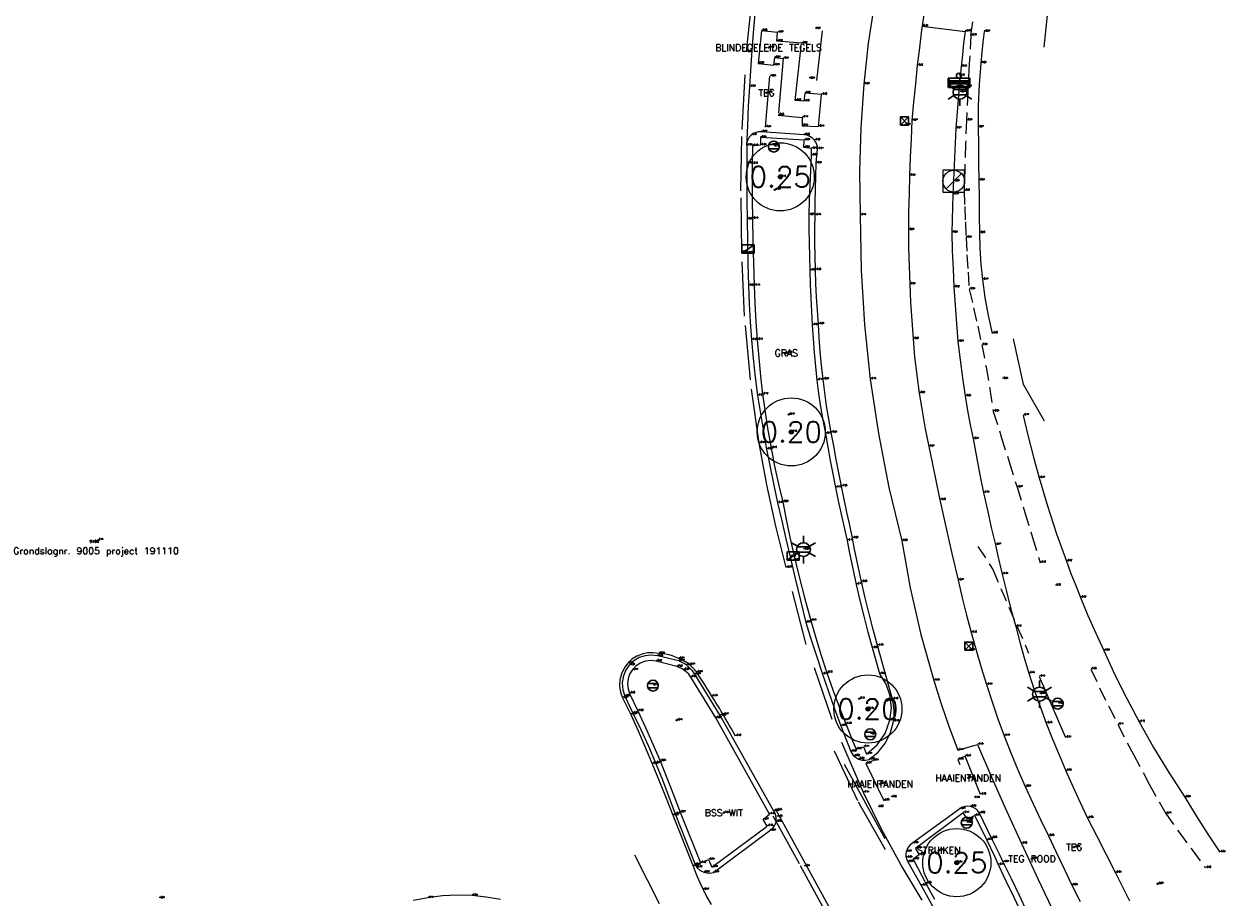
# Model space of a CAD drawing. Header units: metres. Extents: x 110598 to 111426, y 426464 to 427070.
# Tile 9 of 47: x 110598 to 110642, y 426870 to 426902. Entities that reach past the tile are written whole.
import ezdxf
from ezdxf.enums import TextEntityAlignment as Align

# ---------------------------------------------------------------- set-up
doc = ezdxf.new("R2010")
doc.units = ezdxf.units.M
doc.header["$MEASUREMENT"] = 0
for name, pattern in [('AM-AS', [16, 10, -2, 2, -2]), ('DASHED', [0.75, 0.5, -0.25]), ('VH-OPSLUITBAND_100X200', [16, 8, -2, 4, -2]), ('VH-TROTTOIRBAND_180-200', [20, 10, -2, 2, -2, 2, -2]), ('XX-HIDDEN', [4, 2, -2])]:
    doc.linetypes.add(name, pattern=pattern)
for name, color, linetype, lineweight in [('B-GV-GR-BOOM-S', 90, 'Continuous', 13), ('B-GV-GR-BOOM_DIAMETER-T', 96, 'Continuous', 0), ('B-GV-GR-HAAG-G', 90, 'GR-HAAG1', 13), ('B-OI-RI-GWA_KOLK-S', 30, 'Continuous', 30), ('B-OI-RI-GWA_RIOOLPUT-S', 30, 'Continuous', 30), ('B-WE-AM-AS-G', 10, 'AM-AS', 13), ('B-WE-AM-HOOGTELIJN-G', 252, 'DASHED', 13), ('B-WE-IE-MEUBILAIR_WEGMEUBILAIR-S', 4, 'Continuous', 30), ('B-WE-IE-TERREINAFSCHEIDING_KUNSTMATIG_HEKWERK-G', 22, 'IE-TERREINAFSCHEIDING-KUNSTMATIG', 13), ('B-WE-IE-TERREINAFSCHEIDING_KUNSTMATIG_MUUR-G', 95, 'IE-TERREINAFSCHEIDING-KUNSTMATIG-DICHT', 13), ('B-WE-VH-KANT_ASFALT-G', 7, 'Continuous', 0), ('B-WE-VH-KANTOPSLUITING_ACHTERKANTBAND-G', 50, 'Continuous', 13), ('B-WE-VH-KANTOPSLUITING_OPSLUITBAND_100X200-G', 160, 'VH-OPSLUITBAND_100X200', 13), ('B-WE-VH-KANTOPSLUITING_TROTTOIRBAND_180 200-G', 200, 'VH-TROTTOIRBAND_180-200', 13), ('B-WE-VH-MATERIAALGRENS-G', 52, 'XX-HIDDEN', 13), ('B-WE-VW-MARKERING-G', 252, 'Continuous', 13), ('DTM-Grondslag', 135, 'Continuous', 0), ('DTM-Meetpunt', 40, 'Continuous', 0), ('mp', 7, 'Continuous', 0), ('X-XX-AL-HOOGTELABEL-S', 2, 'Continuous', 0), ('X-XX-AL-TEXT-T', 2, 'Continuous', 0)]:
    doc.layers.add(name, color=color, linetype=linetype, lineweight=lineweight)
doc.styles.add('LBD', font='txt.shx')
doc.styles.add('NLCS-ISO', font='arial.ttf')
doc.styles.add('null', font='NLCS.shx')
doc.styles.get("Standard").update_dxf_attribs({"font": 'txt.shx'})
doc.linetypes.add('GR-HAAG1', pattern='A,6,["°",null,S=0.125,R=0,X=0,Y=0],-2', length=8)
doc.linetypes.add('IE-TERREINAFSCHEIDING-KUNSTMATIG', pattern='A,4,["R",null,S=0.75,R=90,X=0,Y=0],4,-2', length=10)
doc.linetypes.add('IE-TERREINAFSCHEIDING-KUNSTMATIG-DICHT', pattern='A,8,-1,["R",null,S=0.75,R=90,X=0,Y=0],-1', length=10)

# ---------------------------------------------------------------- blocks, each defined once
blk = doc.blocks.new('MP')
at = {"layer": 'mp', "color": 0, "linetype": 'ByBlock', "lineweight": -2, "elevation": -0.036, "flags": 128}
blk.add_lwpolyline([(-0.005, -0.009), (-0.01, 0), (-0.005, 0.009), (0.005, 0.009), (0.01, 0), (0.005, -0.009), (-0.005, -0.009)], close=True, dxfattribs=at)
blk = doc.blocks.new('SGR-BOOM_01')
at = {"ltscale": 0.1}
h = blk.add_hatch(color=0, dxfattribs=at)
edge = h.paths.add_edge_path()
edge.add_arc((0, 0), 0.15, 0, 360)
at = {"color": 0}
for radius in [2.5, 0.045]:
    blk.add_circle((0, 0), radius, dxfattribs=at)
at = {"color": 0, "ltscale": 0.1}
blk.add_circle((0, 0), 0.15, dxfattribs=at)
blk = doc.blocks.new('SIE-WEG_VERKEERSBORD_ROND-SO')
at = {"color": 0}
for p, q in [((-0.92, 0.4), (0.92, 0.4)), ((-0.92, -0.4), (0.92, -0.4))]:
    blk.add_line(p, q, dxfattribs=at)
blk.add_circle((0, 0), 1, dxfattribs=at)
blk = doc.blocks.new('B-SRI-KOLK_TROTTOIR-SO')
at = {"color": 0}
blk.add_line((-1.125, 0), (1.125, 1.5), dxfattribs=at)
blk.add_3dface([(-1.125, 0), (1.125, 0), (1.125, 1.5), (-1.125, 1.5)], dxfattribs=at)
blk = doc.blocks.new('B-SIE-WEG_LICHTMAST-SO')
at = {"color": 0, "ltscale": 0.1}
for p, q in [((0, 1.27), (0, 2.53)), ((-1.1, 0.63), (-2.19, 1.27)), ((1.1, 0.63), (2.19, 1.27)), ((-1.1, -0.63), (-2.19, -1.27)), ((0, -1.27), (0, -2.53)), ((1.1, -0.63), (2.19, -1.27))]:
    blk.add_line(p, q, dxfattribs=at)
at = {"color": 0, "flags": 128}
for points in [[(-1.16, 0.5), (1.16, 0.5)], [(-1.16, -0.5), (1.16, -0.5)]]:
    blk.add_lwpolyline(points, dxfattribs=at)
at = {"color": 0, "ltscale": 0.1}
blk.add_circle((0, 0), 1.27, dxfattribs=at)
at = {"color": 0, "style": 'NLCS-ISO'}
blk.add_attdef('TYPE', text='', height=1.8, dxfattribs=at).set_placement((0, 2.53), align=Align.BOTTOM_CENTER)
blk = doc.blocks.new('B-SRI-KOLK_STRAAT_300X300-SO')
at = {"color": 0}
for p, q in [((-0.75, 0), (0.75, 1.5)), ((0.75, 0), (-0.75, 1.5))]:
    blk.add_line(p, q, dxfattribs=at)
blk.add_3dface([(-0.75, 0), (0.75, 0), (0.75, 1.5), (-0.75, 1.5)], dxfattribs=at)
blk = doc.blocks.new('B-SRI-PUT_GWA-SO')
at = {"color": 0}
blk.add_line((-1.41, -1.41), (1.41, 1.41), dxfattribs=at)
at = {"color": 0, "lineweight": 0}
blk.add_circle((0, 0), 2, dxfattribs=at)
blk.add_3dface([(2, -2), (2, 2), (-2, 2), (-2, -2)], dxfattribs=at)
blk = doc.blocks.new('SIE-WEG_AFVALBAK_TYPE_02')
at = {"color": 0, "linetype": 'Continuous'}
for p, q in [((0.4, -0.091), (-0.4, -0.091)), ((-0.34, -0.195), (-0.4, -0.091)), ((-0.34, -0.252), (-0.4, -0.441)), ((0.34, -0.195), (-0.34, -0.195)), ((-0.34, -0.252), (-0.34, -0.195)), ((0.34, -0.252), (-0.34, -0.252)), ((-0.302, -0.297), (-0.333, -0.397)), ((0.333, -0.397), (-0.333, -0.397)), ((0.302, -0.297), (-0.302, -0.297)), ((0.302, -0.297), (0.333, -0.397)), ((0.34, -0.195), (0.4, -0.091)), ((0.34, -0.252), (0.34, -0.195)), ((0.34, -0.252), (0.4, -0.441)), ((0.4, -0.441), (-0.4, -0.441))]:
    blk.add_line(p, q, dxfattribs=at)
at = {"color": 0}
for p, q in [((-0.4, -0.091), (-0.4, -0.441)), ((0.4, -0.091), (0.4, -0.441))]:
    blk.add_line(p, q, dxfattribs=at)
at = {"color": 0, "linetype": 'Continuous'}
blk.add_circle((0, 0), 0.0908, dxfattribs=at)

msp = doc.modelspace()

# ---------------------------------------------------------------- linework, layer by layer
at = {"layer": 'B-GV-GR-HAAG-G', "extrusion": (0.037085, 0.001233, 0.999311), "elevation": 4628.975}
msp.add_lwpolyline([(422994.573, -124675.281), (422992.261, -124674.58), (422989.112, -124674.149)], dxfattribs=at)
at = {"layer": 'B-GV-GR-HAAG-G', "extrusion": (0.225029, 0.032093, 0.973823), "elevation": 38595.975}
msp.add_lwpolyline([(406993.96, -165353.367), (406992.255, -165353.499), (406990.82, -165354.089)], dxfattribs=at)
at = {"layer": 'B-GV-GR-HAAG-G'}
msp.add_polyline3d([(110633.204, 426901.808, -0.286), (110633.158, 426901.422, -0.279), (110633.117, 426901.036, -0.271), (110633.082, 426900.649, -0.264), (110633.027, 426899.865, -0.265), (110632.994, 426899.08, -0.267), (110632.984, 426898.294, -0.268), (110632.995, 426897.645, -0.26), (110633.004, 426896.996, -0.251), (110633.013, 426896.347, -0.243), (110633.02, 426895.704, -0.229), (110633.027, 426895.06, -0.214), (110633.032, 426894.417, -0.2), (110633.049, 426893.845, -0.197), (110633.087, 426893.275, -0.195), (110633.144, 426892.706, -0.192), (110633.237, 426892.043, -0.195), (110633.356, 426891.385, -0.198), (110633.503, 426890.732, -0.201)], dxfattribs=at)
at = {"layer": 'B-WE-AM-AS-G'}
msp.add_polyline3d([(110629.181, 426902.866, -0.288), (110628.956, 426901.376, -0.267), (110628.789, 426899.878, -0.246), (110628.677, 426898.277, -0.227), (110628.633, 426896.673, -0.209), (110628.656, 426895.068, -0.19), (110628.691, 426893.056, -0.188), (110628.815, 426891.047, -0.185), (110629.027, 426889.045, -0.183), (110629.327, 426887.053, -0.215), (110629.714, 426885.075, -0.247), (110630.187, 426883.117, -0.279), (110630.495, 426881.391, -0.314), (110630.886, 426879.682, -0.348), (110631.357, 426877.993, -0.383), (110631.631, 426877.134, -0.401), (110631.925, 426876.282, -0.419), (110632.241, 426875.437, -0.437), (110632.967, 426875.641, -0.449), (110633.494, 426874.425, -0.487), (110634.032, 426873.213, -0.524), (110634.581, 426872.006, -0.562), (110635.194, 426870.69, -0.605), (110635.82, 426869.381, -0.648)], dxfattribs=at)
at = {"layer": 'B-WE-AM-HOOGTELIJN-G', "extrusion": (-0.045557, -0.076929, 0.995995), "elevation": -37880.133}
msp.add_lwpolyline([(-122324.748, 421983.914), (-122323.846, 421983.467), (-122321.154, 421981.487)], dxfattribs=at)
at = {"layer": 'B-WE-AM-HOOGTELIJN-G'}
for points in [[(110632.722, 426901.665, -0.295), (110633.206, 426905.034, -0.305), (110633.767, 426907.374, -0.322), (110634.051, 426909.321, -0.336), (110634.711, 426911.571, -0.372), (110635.418, 426913.561, -0.376)], [(110632.722, 426901.665, -0.295), (110632.661, 426900.626, -0.291), (110632.608, 426899.587, -0.286), (110632.561, 426898.547, -0.282), (110632.528, 426897.686, -0.273), (110632.499, 426896.826, -0.264), (110632.476, 426895.965, -0.255), (110632.495, 426895.391, -0.24), (110632.518, 426894.818, -0.226), (110632.545, 426894.244, -0.211), (110632.578, 426893.612, -0.217), (110632.616, 426892.981, -0.222), (110632.658, 426892.35, -0.228), (110632.823, 426891.671, -0.232), (110632.977, 426890.99, -0.235), (110633.121, 426890.306, -0.239), (110633.277, 426889.495, -0.257), (110633.417, 426888.682, -0.276), (110633.542, 426887.866, -0.294), (110633.835, 426886.939, -0.318), (110634.126, 426886.012, -0.343), (110634.415, 426885.084, -0.367), (110634.7, 426884.162, -0.398), (110634.982, 426883.239, -0.429), (110635.263, 426882.315, -0.46)], [(110637.123, 426878.404, -0.677), (110637.447, 426877.723, -0.687), (110637.778, 426877.046, -0.698), (110638.116, 426876.372, -0.708), (110638.684, 426875.276, -0.72), (110639.269, 426874.189, -0.731), (110639.872, 426873.112, -0.743), (110640.351, 426872.44, -0.762), (110640.837, 426871.773, -0.781), (110641.331, 426871.112, -0.8)]]:
    msp.add_polyline3d(points, dxfattribs=at)
at = {"layer": 'B-WE-IE-TERREINAFSCHEIDING_KUNSTMATIG_HEKWERK-G', "extrusion": (0.002727, 0.023301, 0.999725), "elevation": 10248.531}
msp.add_lwpolyline([(-60254.16, -436747.033), (-60254.16, -436745.2)], dxfattribs=at)
at = {"layer": 'B-WE-IE-TERREINAFSCHEIDING_KUNSTMATIG_HEKWERK-G', "extrusion": (0.000722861, 0.007977, 0.999968), "elevation": 3485.181}
msp.add_lwpolyline([(110625.15, 426884.08), (110625.319, 426885.945)], dxfattribs=at)
at = {"layer": 'B-WE-IE-TERREINAFSCHEIDING_KUNSTMATIG_HEKWERK-G', "extrusion": (0.002109, -0.004904, 0.999986), "elevation": -1860.697}
msp.add_lwpolyline([(110634.986, 426874.146), (110635.948, 426871.909)], dxfattribs=at)
at = {"layer": 'B-WE-IE-TERREINAFSCHEIDING_KUNSTMATIG_MUUR-G'}
msp.add_polyline3d([(110634.642, 426887.722, -0.365), (110634.823, 426886.952, -0.365), (110635.019, 426886.186, -0.365), (110635.229, 426885.424, -0.365), (110635.536, 426884.398, -0.415), (110635.869, 426883.38, -0.466), (110636.227, 426882.37, -0.516), (110636.394, 426881.923, -0.517), (110636.567, 426881.477, -0.518), (110636.745, 426881.034, -0.519), (110637.019, 426880.381, -0.576), (110637.304, 426879.732, -0.632), (110637.6, 426879.089, -0.689), (110638.007, 426878.205, -0.712), (110638.439, 426877.332, -0.734), (110638.894, 426876.472, -0.757), (110639.426, 426875.533, -0.733), (110639.987, 426874.611, -0.71), (110640.575, 426873.707, -0.686), (110640.987, 426873.025, -0.738), (110641.414, 426872.352, -0.791), (110641.856, 426871.689, -0.843)], dxfattribs=at)
at = {"layer": 'B-WE-VH-KANT_ASFALT-G', "extrusion": (0.012685, -0.023122, 0.999652), "elevation": -8467.276, "flags": 128}
msp.add_lwpolyline([(302310.882, 320931.774), (302310.882, 320928.665)], dxfattribs=at)
at = {"layer": 'B-WE-VH-KANT_ASFALT-G'}
for points in [[(110624.081, 426875.954, -0.396), (110624.007, 426876.087, -0.391), (110623.932, 426876.219, -0.386), (110623.856, 426876.352, -0.382), (110623.78, 426876.484, -0.377), (110623.703, 426876.615, -0.372), (110623.625, 426876.746, -0.367), (110623.558, 426876.859, -0.364), (110623.49, 426876.971, -0.361), (110623.421, 426877.083, -0.358), (110623.352, 426877.195, -0.355), (110623.283, 426877.307, -0.352), (110623.213, 426877.418, -0.349), (110623.123, 426877.565, -0.345), (110623.032, 426877.712, -0.342), (110622.94, 426877.858, -0.339), (110622.847, 426878.003, -0.335), (110622.753, 426878.148, -0.332), (110622.659, 426878.293, -0.328), (110622.62, 426878.344, -0.326), (110622.578, 426878.393, -0.323), (110622.535, 426878.441, -0.321), (110622.489, 426878.486, -0.318), (110622.442, 426878.53, -0.316), (110622.392, 426878.571, -0.313), (110622.332, 426878.617, -0.312), (110622.269, 426878.659, -0.312), (110622.204, 426878.698, -0.311), (110622.137, 426878.734, -0.31), (110622.068, 426878.766, -0.31), (110621.998, 426878.794, -0.309), (110621.885, 426878.852, -0.305), (110621.768, 426878.899, -0.301), (110621.647, 426878.936, -0.297), (110621.524, 426878.963, -0.293), (110621.398, 426878.978, -0.289), (110621.272, 426878.983, -0.285), (110621.065, 426879.013, -0.281), (110620.857, 426879.006, -0.277), (110620.652, 426878.962, -0.274), (110620.459, 426878.883, -0.27), (110620.283, 426878.77, -0.266), (110620.13, 426878.628, -0.262), (110619.995, 426878.445, -0.263), (110619.897, 426878.24, -0.263), (110619.842, 426878.019, -0.264), (110619.829, 426877.792, -0.264), (110619.861, 426877.567, -0.265), (110619.936, 426877.352, -0.265), (110620.244, 426876.748, -0.283)], [(110620.244, 426876.748, -0.283), (110620.51, 426876.146, -0.298), (110620.77, 426875.541, -0.312), (110621.026, 426874.934, -0.327), (110621.284, 426874.307, -0.338), (110621.536, 426873.677, -0.35), (110621.783, 426873.045, -0.361), (110622.526, 426871.183, -0.41), (110622.637, 426870.89, -0.417), (110622.759, 426870.601, -0.424), (110622.892, 426870.317, -0.431), (110623.035, 426870.041, -0.44), (110623.189, 426869.772, -0.449)], [(110628.062, 426868.699, -0.591), (110625.576, 426873.229, -0.478)], [(110615.461, 426869.951, -0.257), (110614.936, 426870.045, -0.242), (110614.405, 426870.099, -0.226), (110613.865, 426870.113, -0.213), (110613.326, 426870.085, -0.2), (110612.791, 426870.016, -0.187), (110612.256, 426869.924, -0.173)]]:
    msp.add_polyline3d(points, dxfattribs=at)
at = {"layer": 'B-WE-VH-KANTOPSLUITING_ACHTERKANTBAND-G'}
for points in [[(110624.697, 426896.955, -0.103), (110624.694, 426896.286, -0.112), (110624.696, 426895.616, -0.12), (110624.703, 426894.947, -0.129), (110624.717, 426894.127, -0.128), (110624.739, 426893.307, -0.126), (110624.767, 426892.488, -0.125), (110624.796, 426891.824, -0.12), (110624.833, 426891.159, -0.116), (110624.88, 426890.496, -0.111), (110624.936, 426889.828, -0.115), (110625.002, 426889.161, -0.119), (110625.076, 426888.495, -0.123), (110625.168, 426887.836, -0.135), (110625.272, 426887.18, -0.146), (110625.388, 426886.525, -0.158), (110625.518, 426885.862, -0.173), (110625.66, 426885.202, -0.188), (110625.815, 426884.544, -0.203), (110625.944, 426883.897, -0.218), (110626.081, 426883.251, -0.234), (110626.226, 426882.607, -0.249), (110626.42, 426881.799, -0.271), (110626.628, 426880.995, -0.292), (110626.848, 426880.194, -0.314), (110627.033, 426879.552, -0.328), (110627.229, 426878.914, -0.341), (110627.437, 426878.279, -0.355), (110627.657, 426877.648, -0.367), (110627.888, 426877.021, -0.379), (110628.131, 426876.399, -0.391), (110628.253, 426876.09, -0.4), (110628.378, 426875.783, -0.408), (110628.506, 426875.476, -0.417), (110628.781, 426875.557, -0.408), (110628.889, 426875.292, -0.412), (110629.277, 426875.628, -0.38), (110629.57, 426876.05, -0.347), (110629.748, 426876.531, -0.315), (110629.802, 426876.978, -0.293), (110629.756, 426877.425, -0.271), (110629.615, 426877.852, -0.249), (110629.383, 426878.238, -0.227), (110629.116, 426879.187, -0.225), (110628.957, 426879.767, -0.215), (110628.806, 426880.349, -0.205), (110628.662, 426880.933, -0.196), (110628.526, 426881.519, -0.186), (110628.438, 426881.919, -0.18), (110628.353, 426882.32, -0.175), (110628.272, 426882.722, -0.17), (110628.194, 426883.124, -0.164), (110628.08, 426883.611, -0.161), (110627.971, 426884.099, -0.158), (110627.865, 426884.587, -0.155), (110627.763, 426885.077, -0.152), (110627.665, 426885.57, -0.144), (110627.57, 426886.063, -0.137), (110627.48, 426886.557, -0.129), (110627.394, 426887.052, -0.121), (110627.302, 426887.541, -0.116), (110627.219, 426888.032, -0.111), (110627.146, 426888.524, -0.105), (110627.081, 426889.017, -0.1), (110627.025, 426889.52, -0.098), (110626.978, 426890.025, -0.095), (110626.94, 426890.53, -0.092), (110626.912, 426891.036, -0.09), (110626.885, 426891.537, -0.09), (110626.862, 426892.039, -0.09), (110626.841, 426892.54, -0.089), (110626.823, 426893.042, -0.089), (110626.808, 426893.55, -0.083), (110626.796, 426894.059, -0.077), (110626.787, 426894.567, -0.071), (110626.781, 426895.076, -0.065), (110626.798, 426895.623, -0.072), (110626.819, 426896.17, -0.079), (110626.843, 426896.716, -0.085), (110626.871, 426897.263, -0.092), (110626.877, 426897.513, -0.1), (110626.586, 426897.549, -0.087), (110626.601, 426897.821, -0.089), (110624.996, 426897.915, -0.094), (110625.001, 426897.635, -0.094), (110624.71, 426897.614, -0.103)], [(110620.499, 426876.878, -0.2), (110620.779, 426876.269, -0.215), (110621.051, 426875.657, -0.23), (110621.313, 426875.04, -0.245), (110621.567, 426874.417, -0.255), (110621.812, 426873.791, -0.264), (110622.048, 426873.161, -0.274), (110622.797, 426871.302, -0.319), (110623.097, 426871.419, -0.33), (110623.217, 426871.145, -0.338), (110625.248, 426872.652, -0.38), (110625.093, 426872.888, -0.368), (110625.328, 426873.088, -0.366), (110623.358, 426876.621, -0.29), (110622.442, 426878.119, -0.24), (110622.365, 426878.219, -0.236), (110622.276, 426878.309, -0.232), (110622.177, 426878.386, -0.228), (110622.099, 426878.434, -0.225), (110622.016, 426878.475, -0.223), (110621.93, 426878.508, -0.22), (110621.174, 426878.702, -0.216), (110620.975, 426878.725, -0.21), (110620.777, 426878.702, -0.204), (110620.589, 426878.633, -0.199), (110620.422, 426878.522, -0.193), (110620.286, 426878.376, -0.187), (110620.195, 426878.221, -0.19), (110620.139, 426878.05, -0.193), (110620.12, 426877.871, -0.196), (110620.138, 426877.692, -0.199), (110620.194, 426877.521, -0.202)]]:
    msp.add_polyline3d(points, close=True, dxfattribs=at)
msp.add_polyline3d([(110634.597, 426869.434, -0.498), (110634.308, 426870.031, -0.48), (110634.021, 426870.629, -0.462), (110633.737, 426871.228, -0.444), (110633.594, 426871.531, -0.442), (110633.452, 426871.835, -0.439), (110633.31, 426872.139, -0.437), (110632.863, 426873.033, -0.412), (110632.599, 426872.902, -0.415), (110632.442, 426873.135, -0.407), (110630.69, 426871.831, -0.497), (110630.827, 426871.596, -0.516), (110630.602, 426871.432, -0.521), (110631.065, 426870.548, -0.549), (110631.381, 426869.963, -0.567)], dxfattribs=at)
at = {"layer": 'B-WE-VH-KANTOPSLUITING_OPSLUITBAND_100X200-G'}
for points in [[(110631.001, 426902.509, -0.34), (110630.913, 426901.859, -0.333), (110630.831, 426901.208, -0.325), (110630.755, 426900.556, -0.318), (110630.683, 426899.885, -0.301), (110630.618, 426899.213, -0.283), (110630.559, 426898.54, -0.266), (110630.524, 426897.868, -0.258), (110630.494, 426897.196, -0.251), (110630.47, 426896.523, -0.243), (110630.451, 426895.858, -0.237), (110630.437, 426895.192, -0.231), (110630.428, 426894.527, -0.225), (110630.437, 426893.862, -0.22), (110630.454, 426893.197, -0.216), (110630.478, 426892.533, -0.211), (110630.51, 426891.865, -0.209), (110630.55, 426891.197, -0.206), (110630.597, 426890.529, -0.204), (110630.658, 426889.864, -0.21), (110630.734, 426889.201, -0.215), (110630.824, 426888.54, -0.221), (110630.928, 426887.884, -0.238), (110631.045, 426887.231, -0.254), (110631.177, 426886.58, -0.271), (110631.311, 426885.926, -0.282), (110631.448, 426885.273, -0.293), (110631.587, 426884.62, -0.304), (110631.802, 426883.637, -0.325), (110632.022, 426882.655, -0.346), (110632.249, 426881.674, -0.367), (110632.401, 426881.03, -0.377), (110632.561, 426880.389, -0.386), (110632.731, 426879.75, -0.396), (110632.91, 426879.111, -0.41), (110633.098, 426878.475, -0.423), (110633.294, 426877.842, -0.437), (110633.497, 426877.212, -0.452), (110633.712, 426876.586, -0.468), (110633.94, 426875.965, -0.483), (110634.184, 426875.337, -0.499), (110634.441, 426874.714, -0.515), (110634.71, 426874.096, -0.531), (110634.995, 426873.495, -0.548), (110635.281, 426872.893, -0.566), (110635.566, 426872.292, -0.583), (110635.853, 426871.687, -0.598), (110636.141, 426871.083, -0.614), (110636.428, 426870.478, -0.629), (110636.73, 426869.886, -0.647)], [(110630.932, 426902.005, -0.332), (110632.508, 426901.812, -0.349), (110632.456, 426901.382, -0.34), (110632.408, 426900.952, -0.331), (110632.362, 426900.521, -0.322), (110632.289, 426899.766, -0.305), (110632.224, 426899.01, -0.289), (110632.168, 426898.254, -0.272), (110632.127, 426897.447, -0.264), (110632.091, 426896.639, -0.257), (110632.061, 426895.831, -0.249), (110632.046, 426895.365, -0.243), (110632.034, 426894.899, -0.238), (110632.023, 426894.433, -0.232), (110632.04, 426893.764, -0.227), (110632.065, 426893.095, -0.222), (110632.098, 426892.426, -0.217), (110632.14, 426891.761, -0.214), (110632.19, 426891.096, -0.212), (110632.248, 426890.432, -0.209), (110632.323, 426889.762, -0.222), (110632.411, 426889.093, -0.236), (110632.511, 426888.426, -0.249), (110632.599, 426887.901, -0.269), (110632.695, 426887.378, -0.288), (110632.799, 426886.856, -0.308), (110632.922, 426886.197, -0.315), (110633.052, 426885.54, -0.322), (110633.188, 426884.884, -0.329), (110633.326, 426884.246, -0.343), (110633.471, 426883.609, -0.356), (110633.621, 426882.974, -0.37), (110633.701, 426882.614, -0.377), (110633.783, 426882.255, -0.383), (110633.868, 426881.897, -0.39), (110634.027, 426881.254, -0.398), (110634.193, 426880.612, -0.407), (110634.368, 426879.973, -0.415), (110634.516, 426879.399, -0.427), (110634.675, 426878.829, -0.438), (110634.846, 426878.262, -0.45), (110635.047, 426877.645, -0.461), (110635.262, 426877.033, -0.472), (110635.49, 426876.426, -0.483), (110635.721, 426875.841, -0.502), (110635.96, 426875.26, -0.522), (110636.207, 426874.682, -0.541), (110636.465, 426874.1, -0.555), (110636.731, 426873.521, -0.569), (110637.005, 426872.946, -0.583), (110637.349, 426872.278, -0.602), (110637.691, 426871.609, -0.62), (110638.03, 426870.939, -0.639), (110638.289, 426870.422, -0.653), (110638.547, 426869.904, -0.668)]]:
    msp.add_polyline3d(points, dxfattribs=at)
at = {"layer": 'B-WE-VH-KANTOPSLUITING_TROTTOIRBAND_180 200-G'}
for points in [[(110628.376, 426883.218, -0.282), (110628.274, 426883.693, -0.282), (110628.173, 426884.169, -0.281), (110628.074, 426884.645, -0.281), (110627.977, 426885.122, -0.281), (110627.879, 426885.614, -0.269), (110627.782, 426886.107, -0.258), (110627.687, 426886.6, -0.246), (110627.594, 426887.093, -0.234), (110627.507, 426887.581, -0.233), (110627.428, 426888.07, -0.231), (110627.358, 426888.56, -0.23), (110627.295, 426889.051, -0.228), (110627.239, 426889.555, -0.222), (110627.192, 426890.06, -0.216), (110627.154, 426890.565, -0.211), (110627.124, 426891.071, -0.205), (110627.088, 426891.567, -0.203), (110627.059, 426892.063, -0.201), (110627.035, 426892.56, -0.198), (110627.017, 426893.057, -0.196), (110627.005, 426893.56, -0.193), (110626.999, 426894.062, -0.19), (110626.999, 426894.565, -0.187), (110627.005, 426895.068, -0.184), (110627.006, 426895.544, -0.191), (110627.013, 426896.02, -0.197), (110627.025, 426896.496, -0.203), (110627.043, 426896.972, -0.21), (110627.096, 426897.498, -0.212), (110627.089, 426897.583, -0.21), (110627.067, 426897.666, -0.208), (110627.033, 426897.744, -0.206), (110626.986, 426897.816, -0.204), (110626.908, 426897.897, -0.202), (110626.815, 426897.959, -0.201), (110626.711, 426897.999, -0.199), (110626.6, 426898.017, -0.197), (110625.034, 426898.127, -0.219), (110624.932, 426898.128, -0.216), (110624.832, 426898.108, -0.213), (110624.739, 426898.068, -0.211), (110624.656, 426898.008, -0.208), (110624.585, 426897.929, -0.215), (110624.534, 426897.836, -0.222), (110624.504, 426897.735, -0.228), (110624.497, 426897.629, -0.235), (110624.5, 426896.969, -0.259)], [(110624.5, 426896.969, -0.259), (110624.498, 426896.285, -0.258), (110624.5, 426895.601, -0.256), (110624.506, 426894.917, -0.255), (110624.519, 426894.105, -0.248), (110624.539, 426893.294, -0.241), (110624.565, 426892.482, -0.234), (110624.589, 426891.817, -0.233), (110624.625, 426891.152, -0.232), (110624.673, 426890.488, -0.231), (110624.734, 426889.806, -0.233), (110624.808, 426889.125, -0.236), (110624.894, 426888.446, -0.238), (110624.996, 426887.789, -0.253), (110625.106, 426887.134, -0.268), (110625.224, 426886.48, -0.283), (110625.351, 426885.821, -0.293), (110625.485, 426885.164, -0.304), (110625.628, 426884.509, -0.314), (110625.779, 426883.85, -0.335), (110625.931, 426883.192, -0.356), (110626.085, 426882.534, -0.377), (110626.276, 426881.73, -0.389), (110626.469, 426880.926, -0.402), (110626.665, 426880.123, -0.414), (110626.862, 426879.488, -0.429), (110627.066, 426878.856, -0.443), (110627.276, 426878.225, -0.458), (110627.495, 426877.589, -0.475), (110627.721, 426876.956, -0.492), (110627.953, 426876.325, -0.509), (110628.318, 426875.382, -0.524), (110628.388, 426875.268, -0.524), (110628.484, 426875.174, -0.523), (110628.6, 426875.108, -0.523), (110628.726, 426875.073, -0.529), (110628.856, 426875.07, -0.534), (110628.983, 426875.098, -0.54), (110629.315, 426875.367, -0.509), (110629.583, 426875.699, -0.478), (110629.776, 426876.08, -0.448), (110629.884, 426876.493, -0.417), (110629.905, 426876.697, -0.408), (110629.904, 426876.903, -0.399), (110629.884, 426877.107, -0.39), (110629.842, 426877.308, -0.381), (110629.298, 426879.273, -0.347)], [(110629.298, 426879.273, -0.347), (110629.139, 426879.861, -0.333), (110628.988, 426880.443, -0.324), (110628.844, 426881.027, -0.314), (110628.708, 426881.613, -0.304), (110628.62, 426882.013, -0.298), (110628.535, 426882.414, -0.293), (110628.454, 426882.816, -0.287), (110628.376, 426883.218, -0.282)], [(110634.792, 426869.494, -0.618), (110634.501, 426870.106, -0.601), (110634.208, 426870.717, -0.585), (110633.911, 426871.327, -0.568), (110633.766, 426871.622, -0.561), (110633.62, 426871.917, -0.555), (110633.474, 426872.212, -0.548), (110633.033, 426873.126, -0.517), (110632.973, 426873.211, -0.517), (110632.897, 426873.281, -0.518), (110632.807, 426873.333, -0.518), (110632.709, 426873.366, -0.518), (110632.604, 426873.377, -0.517), (110632.5, 426873.366, -0.516), (110632.4, 426873.332, -0.515), (110632.31, 426873.278, -0.514), (110630.578, 426872.02, -0.59), (110630.496, 426871.963, -0.595), (110630.428, 426871.889, -0.6), (110630.377, 426871.804, -0.605), (110630.344, 426871.709, -0.61), (110630.332, 426871.613, -0.621), (110630.339, 426871.517, -0.631), (110630.365, 426871.424, -0.642), (110630.41, 426871.338, -0.652), (110630.902, 426870.471, -0.676), (110631.141, 426870.024, -0.689), (110631.384, 426869.58, -0.701)]]:
    msp.add_polyline3d(points, dxfattribs=at)
msp.add_polyline3d([(110620.312, 426876.792, -0.301), (110620.606, 426876.191, -0.314), (110620.886, 426875.584, -0.326), (110621.152, 426874.97, -0.339), (110621.404, 426874.35, -0.349), (110621.642, 426873.724, -0.36), (110621.865, 426873.093, -0.37), (110622.597, 426871.24, -0.42), (110622.678, 426871.116, -0.42), (110622.788, 426871.018, -0.421), (110622.921, 426870.953, -0.421), (110623.036, 426870.928, -0.427), (110623.154, 426870.927, -0.433), (110623.27, 426870.952, -0.439), (110625.348, 426872.483, -0.491), (110625.452, 426872.571, -0.495), (110625.528, 426872.683, -0.498), (110625.572, 426872.811, -0.502), (110625.58, 426872.948, -0.498), (110625.551, 426873.082, -0.493), (110625.487, 426873.203, -0.489), (110623.524, 426876.704, -0.375), (110622.588, 426878.224, -0.333), (110622.502, 426878.349, -0.331), (110622.4, 426878.462, -0.328), (110622.284, 426878.56, -0.326), (110622.197, 426878.618, -0.325), (110622.104, 426878.668, -0.325), (110622.008, 426878.709, -0.324), (110621.218, 426878.898, -0.298), (110620.99, 426878.924, -0.294), (110620.763, 426878.901, -0.289), (110620.545, 426878.83, -0.285), (110620.348, 426878.713, -0.28), (110620.18, 426878.557, -0.276), (110620.044, 426878.357, -0.277), (110619.956, 426878.131, -0.278), (110619.922, 426877.891, -0.279), (110619.943, 426877.65, -0.28), (110620.018, 426877.42, -0.281)], close=True, dxfattribs=at)
at = {"layer": 'B-WE-VH-MATERIAALGRENS-G', "extrusion": (0.180084, 0.065002, 0.981501), "elevation": 47669.456}
msp.add_lwpolyline([(363959.899, -244380.679), (363957.841, -244380.872), (363955.743, -244381.238)], dxfattribs=at)
at = {"layer": 'B-WE-VH-MATERIAALGRENS-G', "extrusion": (-0.59537, -0.345295, 0.72547), "elevation": -213260.423}
msp.add_lwpolyline([(-313763.325, 224791.326), (-313761.247, 224791.267), (-313759.102, 224791.185)], dxfattribs=at)
at = {"layer": 'B-WE-VH-MATERIAALGRENS-G', "extrusion": (0.055536, 0.001178, 0.998456), "elevation": 6645.857}
msp.add_lwpolyline([(424425.964, -119465.332), (424427.892, -119464.198), (424429.851, -119463.261)], dxfattribs=at)
at = {"layer": 'B-WE-VH-MATERIAALGRENS-G'}
for points in [[(110624.481, 426901.06, -0.25), (110624.702, 426903.101, -0.286)], [(110624.497, 426897.629, -0.235), (110624.53, 426898.346, -0.221), (110624.566, 426899.065, -0.227), (110624.608, 426899.784, -0.232), (110624.673, 426900.77, -0.257), (110624.748, 426901.755, -0.283), (110624.832, 426902.74, -0.308)], [(110630.933, 426869.929, -0.657), (110630.165, 426871.22, -0.616), (110629.447, 426872.539, -0.576), (110628.779, 426873.884, -0.535), (110627.63, 426876.563, -0.474), (110626.681, 426879.319, -0.414), (110625.937, 426882.138, -0.353), (110625.56, 426883.65, -0.316), (110625.233, 426885.172, -0.279), (110624.954, 426886.705, -0.242), (110624.628, 426889.026, -0.229), (110624.414, 426891.361, -0.217), (110624.313, 426893.703, -0.204), (110624.282, 426895.96, -0.214), (110624.324, 426898.217, -0.225), (110624.481, 426901.06, -0.25)]]:
    msp.add_polyline3d(points, dxfattribs=at)
msp.add_polyline3d([(110625.63, 426901.776, -0.238), (110625.038, 426901.836, -0.251), (110624.913, 426900.637, -0.227), (110625.494, 426900.573, -0.211), (110625.521, 426900.853, -0.214), (110625.834, 426900.819, -0.209), (110625.652, 426898.741, -0.2), (110626.532, 426898.656, -0.185), (110626.524, 426898.352, -0.185), (110627.123, 426898.319, -0.187), (110627.239, 426899.492, -0.2), (110626.627, 426899.55, -0.204), (110626.595, 426899.248, -0.198), (110626.278, 426899.273, -0.204), (110626.51, 426901.378, -0.222), (110625.604, 426901.452, -0.221)], close=True, dxfattribs=at)
for points in [[(110633.072, 426873.809, -0.499), (110632.508, 426875.212, -0.452), (110632.243, 426875.088, -0.445), (110632.829, 426873.682, -0.49)], [(110629.127, 426875.049, -0.514), (110628.864, 426874.945, -0.513), (110629.524, 426873.586, -0.543), (110629.787, 426873.707, -0.524)]]:
    msp.add_3dface(points, dxfattribs=at)

# ---------------------------------------------------------------- block references
at = {"layer": 'B-GV-GR-BOOM-S', "xscale": 0.5, "yscale": 0.5, "zscale": 0.5}
for p in [(110625.726, 426896.474, -0.095), (110626.129, 426887.115, -0.175), (110628.942, 426876.945, -0.375), (110632.204, 426871.307, -0.507)]:
    msp.add_blockref('SGR-BOOM_01', p, dxfattribs=at)
at = {"layer": 'B-OI-RI-GWA_KOLK-S', "xscale": 0.1999999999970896, "yscale": 0.1999999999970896, "zscale": 0.1999999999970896}
for name, p in [('B-SRI-KOLK_STRAAT_300X300-SO', (110630.286, 426898.377, -0.286)), ('B-SRI-KOLK_TROTTOIR-SO', (110624.545, 426893.677, -0.25)), ('B-SRI-KOLK_TROTTOIR-SO', (110626.199, 426882.409, -0.385)), ('B-SRI-KOLK_STRAAT_300X300-SO', (110632.644, 426879.1, -0.429))]:
    msp.add_blockref(name, p, dxfattribs=at)
at = {"layer": 'B-OI-RI-GWA_RIOOLPUT-S', "xscale": 0.1999999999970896, "yscale": 0.1999999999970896, "zscale": 0.1999999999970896}
msp.add_blockref('B-SRI-PUT_GWA-SO', (110632.092, 426896.317, -0.252), dxfattribs=at)
at = {"layer": 'B-WE-IE-MEUBILAIR_WEGMEUBILAIR-S'}
msp.add_blockref('SIE-WEG_AFVALBAK_TYPE_02', (110632.283, 426900.189, -0.321), dxfattribs=at)
at = {"layer": 'B-WE-IE-MEUBILAIR_WEGMEUBILAIR-S', "xscale": 0.1999999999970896, "yscale": 0.1999999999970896, "zscale": 0.1999999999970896}
for name, p in [('B-SIE-WEG_LICHTMAST-SO', (110632.321, 426899.582, -0.307)), ('SIE-WEG_VERKEERSBORD_ROND-SO', (110625.489, 426897.585, -0.115)), ('B-SIE-WEG_LICHTMAST-SO', (110626.576, 426882.796, -0.277)), ('SIE-WEG_VERKEERSBORD_ROND-SO', (110621.051, 426877.806, -0.144)), ('B-SIE-WEG_LICHTMAST-SO', (110635.24, 426877.491, -0.465)), ('SIE-WEG_VERKEERSBORD_ROND-SO', (110635.91, 426877.146, -0.65)), ('SIE-WEG_VERKEERSBORD_ROND-SO', (110629.03, 426876.017, -0.395)), ('SIE-WEG_VERKEERSBORD_ROND-SO', (110632.57, 426872.772, -0.517))]:
    msp.add_blockref(name, p, dxfattribs=at)
at = {"layer": 'DTM-Grondslag', "xscale": 2.5, "yscale": 2.5, "zscale": 2.5}
msp.add_blockref('MP', (110600.724, 426883.146, 0.477), dxfattribs=at)
at = {"layer": 'DTM-Meetpunt', "xscale": 2.5, "yscale": 2.5, "zscale": 2.5}
for p in [(110625.294, 426901.216, -0.221), (110625.222, 426899.561, -0.192), (110625.524, 426896.002, -0.093), (110625.948, 426890.01, -0.151), (110626.036, 426887.75, -0.129), (110628.619, 426877.325, -0.34), (110629.664, 426877.252, -0.26), (110621.924, 426876.531, -0.143), (110632.619, 426874.416, -0.463), (110629.395, 426874.195, -0.514), (110623.652, 426873.137, -0.237), (110631.544, 426871.757, -0.472), (110636.514, 426871.879, -0.589), (110634.963, 426871.449, -0.57), (110639.576, 426870.528, -0.694)]:
    msp.add_blockref('MP', p, dxfattribs=at)

# ---------------------------------------------------------------- texts
at = {"layer": 'B-GV-GR-BOOM-S'}
for s, p in [('-0.10', (110625.726, 426896.474)), ('-0.18', (110626.129, 426887.115)), ('-0.38', (110628.942, 426876.945)), ('-0.51', (110632.204, 426871.307))]:
    msp.add_text(s, height=0.05, dxfattribs=at).set_placement(p, align=Align.BOTTOM_LEFT)
at = {"layer": 'B-GV-GR-BOOM_DIAMETER-T', "linetype": 'Continuous', "style": 'LBD'}
for s, p in [('0.25', (110625.726, 426896.474, -0.095)), ('0.20', (110626.129, 426887.115, -0.175)), ('0.20', (110628.942, 426876.945, -0.375)), ('0.25', (110632.204, 426871.307, -0.507))]:
    msp.add_text(s, height=0.75, dxfattribs=at).set_placement(p, align=Align.MIDDLE_CENTER)
at = {"layer": 'B-GV-GR-HAAG-G'}
for s, p in [('-0.29', (110633.204, 426901.808)), ('-0.26', (110633.082, 426900.649)), ('-0.27', (110632.984, 426898.294)), ('-0.24', (110633.013, 426896.347)), ('-0.20', (110633.032, 426894.417)), ('-0.19', (110633.144, 426892.706)), ('-0.20', (110633.503, 426890.732)), ('-0.23', (110633.871, 426889.062)), ('-0.37', (110634.642, 426887.722))]:
    msp.add_text(s, height=0.05, dxfattribs=at).set_placement(p, align=Align.BOTTOM_LEFT)
at = {"layer": 'B-OI-RI-GWA_KOLK-S'}
for s, p in [('-0.29', (110630.286, 426898.377)), ('-0.25', (110624.545, 426893.677)), ('-0.39', (110626.199, 426882.409)), ('-0.43', (110632.644, 426879.1))]:
    msp.add_text(s, height=0.05, dxfattribs=at).set_placement(p, align=Align.BOTTOM_LEFT)
at = {"layer": 'B-OI-RI-GWA_RIOOLPUT-S'}
msp.add_text('-0.25', height=0.05, dxfattribs=at).set_placement((110632.092, 426896.317), align=Align.BOTTOM_LEFT)
at = {"layer": 'B-WE-AM-AS-G'}
for s, p in [('-0.25', (110628.789, 426899.878)), ('-0.19', (110628.656, 426895.068)), ('-0.18', (110629.027, 426889.045)), ('-0.28', (110630.187, 426883.117)), ('-0.38', (110631.357, 426877.993)), ('-0.45', (110632.967, 426875.641)), ('-0.44', (110632.241, 426875.437)), ('-0.56', (110634.581, 426872.006))]:
    msp.add_text(s, height=0.05, dxfattribs=at).set_placement(p, align=Align.BOTTOM_LEFT)
at = {"layer": 'B-WE-AM-HOOGTELIJN-G'}
for s, p in [('-0.30', (110632.722, 426901.665)), ('-0.28', (110632.561, 426898.547)), ('-0.26', (110632.476, 426895.965)), ('-0.21', (110632.545, 426894.244)), ('-0.23', (110632.658, 426892.35)), ('-0.24', (110633.121, 426890.306)), ('-0.29', (110633.542, 426887.866)), ('-0.37', (110634.415, 426885.084)), ('-0.46', (110635.263, 426882.315)), ('-0.50', (110635.812, 426881.472)), ('-0.68', (110637.123, 426878.404)), ('-0.71', (110638.116, 426876.372)), ('-0.74', (110639.872, 426873.112)), ('-0.80', (110641.331, 426871.112))]:
    msp.add_text(s, height=0.05, dxfattribs=at).set_placement(p, align=Align.BOTTOM_LEFT)
at = {"layer": 'B-WE-IE-MEUBILAIR_WEGMEUBILAIR-S'}
for s, p in [('-0.32', (110632.283, 426900.189)), ('-0.31', (110632.321, 426899.582)), ('-0.12', (110625.489, 426897.585)), ('-0.28', (110626.576, 426882.796)), ('-0.14', (110621.051, 426877.806)), ('-0.47', (110635.24, 426877.491)), ('-0.65', (110635.91, 426877.146)), ('-0.40', (110629.03, 426876.017)), ('-0.52', (110632.57, 426872.772))]:
    msp.add_text(s, height=0.05, dxfattribs=at).set_placement(p, align=Align.BOTTOM_LEFT)
at = {"layer": 'B-WE-IE-TERREINAFSCHEIDING_KUNSTMATIG_HEKWERK-G'}
for s, p in [('-0.27', (110626.995, 426901.903)), ('-0.23', (110625.348, 426900.164)), ('-0.23', (110626.782, 426900.083)), ('-0.21', (110625.179, 426898.299)), ('-0.49', (110635.231, 426878.138)), ('-0.51', (110636.193, 426875.901))]:
    msp.add_text(s, height=0.05, dxfattribs=at).set_placement(p, align=Align.BOTTOM_LEFT)
at = {"layer": 'B-WE-IE-TERREINAFSCHEIDING_KUNSTMATIG_MUUR-G'}
for s, p in [('-0.37', (110635.229, 426885.424)), ('-0.52', (110636.227, 426882.37)), ('-0.52', (110636.745, 426881.034)), ('-0.69', (110637.6, 426879.089)), ('-0.76', (110638.894, 426876.472)), ('-0.69', (110640.575, 426873.707)), ('-0.84', (110641.856, 426871.689))]:
    msp.add_text(s, height=0.05, dxfattribs=at).set_placement(p, align=Align.BOTTOM_LEFT)
at = {"layer": 'B-WE-VH-KANT_ASFALT-G'}
for s, p in [('-0.26', (110620.13, 426878.628)), ('-0.29', (110621.272, 426878.983)), ('-0.31', (110621.998, 426878.794)), ('-0.31', (110622.392, 426878.571)), ('-0.33', (110622.659, 426878.293)), ('-0.27', (110619.936, 426877.352)), ('-0.35', (110623.213, 426877.418)), ('-0.28', (110620.244, 426876.748)), ('-0.37', (110623.625, 426876.746)), ('-0.40', (110624.081, 426875.954)), ('-0.33', (110621.026, 426874.934)), ('-0.36', (110621.783, 426873.045)), ('-0.48', (110625.576, 426873.229)), ('-0.41', (110622.526, 426871.183)), ('-0.43', (110622.892, 426870.317)), ('-0.19', (110612.791, 426870.016)), ('-0.23', (110614.405, 426870.099))]:
    msp.add_text(s, height=0.05, dxfattribs=at).set_placement(p, align=Align.BOTTOM_LEFT)
at = {"layer": 'B-WE-VH-KANTOPSLUITING_ACHTERKANTBAND-G'}
for s, p in [('-0.10', (110624.71, 426897.614)), ('-0.09', (110624.996, 426897.915)), ('-0.09', (110625.001, 426897.635)), ('-0.09', (110626.586, 426897.549)), ('-0.09', (110626.601, 426897.821)), ('-0.10', (110626.877, 426897.513)), ('-0.09', (110626.871, 426897.263)), ('-0.10', (110624.697, 426896.955)), ('-0.13', (110624.703, 426894.947)), ('-0.07', (110626.781, 426895.076)), ('-0.09', (110626.823, 426893.042)), ('-0.13', (110624.767, 426892.488)), ('-0.09', (110626.912, 426891.036)), ('-0.11', (110624.88, 426890.496)), ('-0.10', (110627.081, 426889.017)), ('-0.12', (110625.076, 426888.495)), ('-0.12', (110627.394, 426887.052)), ('-0.16', (110625.388, 426886.525)), ('-0.15', (110627.763, 426885.077)), ('-0.20', (110625.815, 426884.544)), ('-0.16', (110628.194, 426883.124)), ('-0.25', (110626.226, 426882.607)), ('-0.19', (110628.526, 426881.519)), ('-0.31', (110626.848, 426880.194)), ('-0.23', (110629.116, 426879.187)), ('-0.22', (110621.174, 426878.702)), ('-0.19', (110620.286, 426878.376)), ('-0.22', (110621.93, 426878.508)), ('-0.23', (110622.177, 426878.386)), ('-0.24', (110622.442, 426878.119)), ('-0.36', (110627.437, 426878.279)), ('-0.23', (110629.383, 426878.238)), ('-0.20', (110620.194, 426877.521)), ('-0.20', (110620.499, 426876.878)), ('-0.29', (110623.358, 426876.621)), ('-0.39', (110628.131, 426876.399)), ('-0.32', (110629.748, 426876.531)), ('-0.42', (110628.506, 426875.476)), ('-0.41', (110628.781, 426875.557)), ('-0.25', (110621.313, 426875.04)), ('-0.41', (110628.889, 426875.292)), ('-0.27', (110622.048, 426873.161)), ('-0.37', (110625.093, 426872.888)), ('-0.37', (110625.328, 426873.088)), ('-0.41', (110632.442, 426873.135)), ('-0.42', (110632.599, 426872.902)), ('-0.41', (110632.863, 426873.033)), ('-0.38', (110625.248, 426872.652)), ('-0.44', (110633.31, 426872.139)), ('-0.50', (110630.69, 426871.831)), ('-0.52', (110630.827, 426871.596)), ('-0.32', (110622.797, 426871.302)), ('-0.33', (110623.097, 426871.419)), ('-0.34', (110623.217, 426871.145)), ('-0.52', (110630.602, 426871.432)), ('-0.44', (110633.737, 426871.228)), ('-0.55', (110631.065, 426870.548))]:
    msp.add_text(s, height=0.05, dxfattribs=at).set_placement(p, align=Align.BOTTOM_LEFT)
at = {"layer": 'B-WE-VH-KANTOPSLUITING_OPSLUITBAND_100X200-G'}
for s, p in [('-0.33', (110630.932, 426902.005)), ('-0.35', (110632.508, 426901.812)), ('-0.32', (110630.755, 426900.556)), ('-0.32', (110632.362, 426900.521)), ('-0.27', (110630.559, 426898.54)), ('-0.27', (110632.168, 426898.254)), ('-0.24', (110630.47, 426896.523)), ('-0.25', (110632.061, 426895.831)), ('-0.23', (110630.428, 426894.527)), ('-0.23', (110632.023, 426894.433)), ('-0.21', (110630.478, 426892.533)), ('-0.22', (110632.098, 426892.426)), ('-0.20', (110630.597, 426890.529)), ('-0.21', (110632.248, 426890.432)), ('-0.22', (110630.824, 426888.54)), ('-0.25', (110632.511, 426888.426)), ('-0.27', (110631.177, 426886.58)), ('-0.31', (110632.799, 426886.856)), ('-0.33', (110633.188, 426884.884)), ('-0.30', (110631.587, 426884.62)), ('-0.37', (110633.621, 426882.974)), ('-0.37', (110632.249, 426881.674)), ('-0.39', (110633.868, 426881.897)), ('-0.42', (110634.368, 426879.973)), ('-0.40', (110632.731, 426879.75)), ('-0.45', (110634.846, 426878.262)), ('-0.44', (110633.294, 426877.842)), ('-0.48', (110635.49, 426876.426)), ('-0.48', (110633.94, 426875.965)), ('-0.54', (110636.207, 426874.682)), ('-0.53', (110634.71, 426874.096)), ('-0.58', (110637.005, 426872.946)), ('-0.58', (110635.566, 426872.292)), ('-0.64', (110638.03, 426870.939)), ('-0.63', (110636.428, 426870.478))]:
    msp.add_text(s, height=0.05, dxfattribs=at).set_placement(p, align=Align.BOTTOM_LEFT)
at = {"layer": 'B-WE-VH-KANTOPSLUITING_TROTTOIRBAND_180 200-G'}
for s, p in [('-0.21', (110624.656, 426898.008)), ('-0.22', (110625.034, 426898.127)), ('-0.20', (110626.6, 426898.017)), ('-0.24', (110624.497, 426897.629)), ('-0.20', (110626.986, 426897.816)), ('-0.21', (110627.096, 426897.498)), ('-0.26', (110624.5, 426896.969)), ('-0.21', (110627.043, 426896.972)), ('-0.26', (110624.506, 426894.917)), ('-0.18', (110627.005, 426895.068)), ('-0.20', (110627.017, 426893.057)), ('-0.23', (110624.565, 426892.482)), ('-0.21', (110627.124, 426891.071)), ('-0.23', (110624.673, 426890.488)), ('-0.23', (110627.295, 426889.051)), ('-0.24', (110624.894, 426888.446)), ('-0.23', (110627.594, 426887.093)), ('-0.28', (110625.224, 426886.48)), ('-0.28', (110627.977, 426885.122)), ('-0.31', (110625.628, 426884.509)), ('-0.28', (110628.376, 426883.218)), ('-0.38', (110626.085, 426882.534)), ('-0.25', (110628.708, 426881.613)), ('-0.41', (110626.665, 426880.123)), ('-0.35', (110629.298, 426879.273)), ('-0.28', (110620.18, 426878.557)), ('-0.30', (110621.218, 426878.898)), ('-0.32', (110622.008, 426878.709)), ('-0.33', (110622.284, 426878.56)), ('-0.33', (110622.588, 426878.224)), ('-0.46', (110627.276, 426878.225)), ('-0.28', (110620.018, 426877.42)), ('-0.38', (110629.842, 426877.308)), ('-0.30', (110620.312, 426876.792)), ('-0.38', (110623.524, 426876.704)), ('-0.42', (110629.884, 426876.493)), ('-0.51', (110627.953, 426876.325)), ('-0.52', (110628.318, 426875.382)), ('-0.52', (110628.6, 426875.108)), ('-0.54', (110628.983, 426875.098)), ('-0.34', (110621.152, 426874.97)), ('-0.51', (110632.31, 426873.278)), ('-0.52', (110632.709, 426873.366)), ('-0.37', (110621.865, 426873.093)), ('-0.49', (110625.487, 426873.203)), ('-0.52', (110633.033, 426873.126)), ('-0.49', (110625.348, 426872.483)), ('-0.50', (110625.572, 426872.811)), ('-0.59', (110630.578, 426872.02)), ('-0.55', (110633.474, 426872.212)), ('-0.61', (110630.344, 426871.709)), ('-0.42', (110622.597, 426871.24)), ('-0.65', (110630.41, 426871.338)), ('-0.57', (110633.911, 426871.327)), ('-0.42', (110622.921, 426870.953)), ('-0.44', (110623.27, 426870.952)), ('-0.68', (110630.902, 426870.471))]:
    msp.add_text(s, height=0.05, dxfattribs=at).set_placement(p, align=Align.BOTTOM_LEFT)
at = {"layer": 'B-WE-VH-MATERIAALGRENS-G'}
for s, p in [('-0.25', (110625.038, 426901.836)), ('-0.24', (110625.63, 426901.776, 0.013)), ('-0.25', (110624.481, 426901.06)), ('-0.22', (110625.604, 426901.452)), ('-0.22', (110626.51, 426901.378)), ('-0.23', (110624.913, 426900.637)), ('-0.21', (110625.521, 426900.853)), ('-0.21', (110625.834, 426900.819)), ('-0.21', (110625.494, 426900.573)), ('-0.23', (110624.608, 426899.784)), ('-0.20', (110626.278, 426899.273)), ('-0.20', (110626.627, 426899.55)), ('-0.20', (110627.239, 426899.492)), ('-0.20', (110626.595, 426899.248)), ('-0.20', (110625.652, 426898.741)), ('-0.19', (110626.532, 426898.656)), ('-0.19', (110626.524, 426898.352)), ('-0.19', (110627.123, 426898.319)), ('-0.20', (110624.313, 426893.703)), ('-0.24', (110624.954, 426886.705)), ('-0.35', (110625.937, 426882.138)), ('-0.52', (110628.431, 426875.218)), ('-0.51', (110629.127, 426875.049)), ('-0.45', (110632.243, 426875.088)), ('-0.45', (110632.508, 426875.212)), ('-0.51', (110628.864, 426874.945)), ('-0.54', (110628.779, 426873.884)), ('-0.50', (110633.072, 426873.809)), ('-0.56', (110629.308, 426873.347)), ('-0.54', (110629.524, 426873.586)), ('-0.52', (110629.787, 426873.707)), ('-0.49', (110632.829, 426873.682)), ('-0.50', (110625.594, 426872.991)), ('-0.42', (110622.654, 426871.134)), ('-0.54', (110626.599, 426871.172)), ('-0.63', (110630.358, 426871.495))]:
    msp.add_text(s, height=0.05, dxfattribs=at).set_placement(p, align=Align.BOTTOM_LEFT)
at = {"layer": 'B-WE-VW-MARKERING-G'}
msp.add_text('-0.01', height=0.05, dxfattribs=at).set_placement((110602.926, 426870.003), align=Align.BOTTOM_LEFT)
at = {"layer": 'DTM-Grondslag'}
msp.add_text('9100', height=0.1, dxfattribs=at).set_placement((110600.724, 426883.146, 0.477), align=Align.TOP_RIGHT)
msp.add_text('0.48', height=0.05, dxfattribs=at).set_placement((110600.724, 426883.146), align=Align.BOTTOM_LEFT)
at = {"layer": 'X-XX-AL-HOOGTELABEL-S'}
for s, p in [('-0.22', (110625.294, 426901.216)), ('-0.19', (110625.222, 426899.561)), ('-0.09', (110625.524, 426896.002)), ('-0.15', (110625.948, 426890.01)), ('-0.13', (110626.036, 426887.75)), ('-0.34', (110628.619, 426877.325)), ('-0.26', (110629.664, 426877.252)), ('-0.14', (110621.924, 426876.531)), ('-0.51', (110629.395, 426874.195)), ('-0.46', (110632.619, 426874.416)), ('-0.24', (110623.652, 426873.137)), ('-0.47', (110631.544, 426871.757)), ('-0.59', (110636.514, 426871.879)), ('-0.57', (110634.963, 426871.449)), ('-0.69', (110639.576, 426870.528))]:
    msp.add_text(s, height=0.05, dxfattribs=at).set_placement(p, align=Align.BOTTOM_LEFT)
at = {"layer": 'X-XX-AL-TEXT-T', "linetype": 'Continuous', "style": 'LBD'}
for s, p in [('BLINDEGELEIDE TEGELS', (110625.294, 426901.216, -0.221)), ('TEG', (110625.222, 426899.561)), ('GRAS', (110625.948, 426890.01, -0.151)), ('Grondslagnr. 9005 project 191110', (110600.616, 426882.749)), ('HAAIENTANDEN', (110629.395, 426874.195, -0.514)), ('HAAIENTANDEN', (110632.619, 426874.416, -0.463)), ('BSS WIT', (110623.652, 426873.137)), ('STRUIKEN', (110631.544, 426871.757, -0.472)), ('TEG ROOD', (110634.963, 426871.449)), ('TEG', (110636.514, 426871.879))]:
    msp.add_text(s, height=0.25, dxfattribs=at).set_placement(p, align=Align.MIDDLE_CENTER)

doc.saveas('drawing.dxf')
